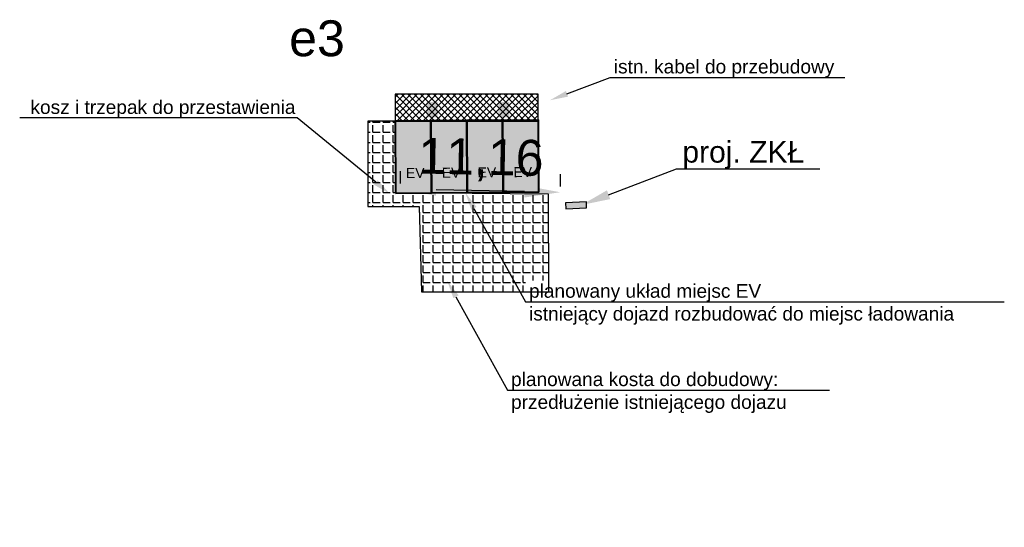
# Model space of a CAD drawing. Header units: millimetres. Extents: x 1611.9 to 1680.6, y 403.4 to 438.8.
import ezdxf
from ezdxf import colors
from ezdxf.entities.mleader import LeaderData, LeaderLine
from ezdxf.math import Vec2, Vec3

# ---------------------------------------------------------------- set-up
doc = ezdxf.new("R2010")
doc.units = ezdxf.units.MM
doc.layers.add('!!!_EV_miejsca ładowania', color=3, linetype='Continuous')
doc.layers.add('Ładowarka', color=7, linetype='Continuous')
doc.layers.add('_PROelCAD_ODNOSNIKI_SZCZEGOL', color=7, linetype='Continuous', lineweight=13)
doc.styles.get("Standard").update_dxf_attribs({"font": 'arial.ttf'})
doc.dimstyles.new('ISO-25', dxfattribs={"dimtxt": 2.5, "dimasz": 2.5, "dimexe": 1.25, "dimexo": 0.625, "dimtad": 1, "dimtxsty": 'Standard', "dimcen": 2.5, "dimadec": 0, "dimazin": 0, "dimtfac": 1, "dimtmove": 0, "dimatfit": 3, "dimfxl": 1, "dimarcsym": 0})

# ---------------------------------------------------------------- blocks, each defined once
blk = doc.blocks.new('*D1')
at = {"color": 0, "lineweight": -2, "transparency": 16777216}
for p, q in [((1638.498, 427.415), (1638.515, 428.271)), ((1649.66, 427.192), (1649.678, 428.047)), ((1647.153, 426.848), (1640.99, 426.971))]:
    blk.add_line(p, q, dxfattribs=at)
at = {"color": 0, "transparency": 16777216}
for points in [[(1640.998, 427.388), (1640.981, 426.555), (1638.49, 427.021)], [(1647.161, 427.264), (1647.145, 426.431), (1649.653, 426.797)]]:
    blk.add_solid(points, dxfattribs=at)
at = {"layer": 'Defpoints', "color": 0, "transparency": 16777216}
for p in [(1638.486, 426.79), (1638.49, 427.021), (1649.648, 426.567)]:
    blk.add_point(p, dxfattribs=at)
at = {"color": 0, "transparency": 16777216, "insert": (1644.114, 429.036), "char_height": 2.5, "attachment_point": 5, "rotation": 358.85136}
blk.add_mtext('11,16', dxfattribs=at)
blk = doc.blocks.new('EV1')
at = {"lineweight": 40, "true_color": 0xafd9aa}
h = blk.add_hatch(color=9, dxfattribs=at)
h.dxf.hatch_style = 1
h.paths.add_polyline_path([(0, 0), (2.5, 0), (2.5, 5), (0, 5)])
at = {"color": 114, "lineweight": 40, "true_color": 0x139b48}
blk.add_lwpolyline([(0, 0), (2.5, 0), (2.5, 5), (0, 5)], close=True, dxfattribs=at)
blk = doc.blocks.new('EV25')
at = {"layer": 'Ładowarka'}
blk.add_blockref('EV1', (-1.25, 0), dxfattribs=at)
at = {"layer": 'Ładowarka', "color": 7, "lineweight": 140, "true_color": 0xffffff, "insert": (-0.522, 1.732), "char_height": 0.6991, "attachment_point": 1}
blk.add_mtext_dynamic_manual_height_columns('EV', width=0.58533, gutter_width=3.496, heights=[0], dxfattribs=at)
blk = doc.blocks.new('ZKŁ_1')
h = blk.add_hatch(color=1)
h.dxf.hatch_style = 1
h.paths.add_polyline_path([(0, 0), (0, 0.379), (-1.322, 0.379), (-1.322, 0)])
at = {"color": 18, "lineweight": 30, "true_color": 0x000000}
blk.add_lwpolyline([(-1.322, 0), (0, 0), (0, 0.379), (-1.322, 0.379)], close=True, dxfattribs=at)

msp = doc.modelspace()

# ---------------------------------------------------------------- hatches: boundary and pattern name
at = {"true_color": 0x939598}
h = msp.add_hatch(dxfattribs=at)
h.set_pattern_fill('ANSI37', color=252, scale=0.1)
h.paths.add_polyline_path([(1648.107, 433.63), (1638.123, 433.63), (1638.123, 431.746), (1640.623, 431.767), (1643.123, 431.788), (1645.623, 431.809), (1648.107, 431.829)])
at = {"layer": 'Ładowarka'}
h = msp.add_hatch(color=5, dxfattribs=at)
h.dxf.hatch_style = 1
h.paths.add_polyline_path([(1641.109, 433.092), (1640.339, 433.092), (1640.338, 432.015), (1641.108, 432.014)])
h = msp.add_hatch(color=5, dxfattribs=at)
h.dxf.hatch_style = 1
h.paths.add_polyline_path([(1646.109, 433.096), (1645.339, 433.097), (1645.338, 432.019), (1646.108, 432.019)])

# ---------------------------------------------------------------- linework, layer by layer
at = {"elevation": 10.16}
msp.add_lwpolyline([(1638.123, 431.746), (1648.107, 431.746), (1648.107, 433.63), (1638.123, 433.63)], close=True, dxfattribs=at)

# ---------------------------------------------------------------- block references
at = {"layer": '!!!_EV_miejsca ładowania', "color": 0, "lineweight": 25, "rotation": 0.4812713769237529}
for p in [(1639.415, 426.756, 10.16), (1641.915, 426.777, 10.16), (1644.415, 426.798, 10.16), (1646.915, 426.819, 10.16)]:
    msp.add_blockref('EV25', p, dxfattribs=at)

# ---------------------------------------------------------------- texts
at = {"insert": (1630.737, 438.779), "char_height": 2.5, "attachment_point": 1}
msp.add_mtext_dynamic_manual_height_columns('e3', width=1.25029, gutter_width=12.5, heights=[0], dxfattribs=at)

# ---------------------------------------------------------------- dimensions: what is measured, and where the dimension line sits
dim = msp.add_aligned_dim(p1=(1649.648, 426.567), p2=(1638.486, 426.79), distance=-0.231, dimstyle='ISO-25')
dim.commit()
dim.dimension.update_dxf_attribs({"geometry": '*D1', "text_midpoint": (1644.114, 429.036)})

# ---------------------------------------------------------------- leaders
at = {"layer": '_PROelCAD_ODNOSNIKI_SZCZEGOL', "lineweight": 18}
ml = msp.add_multileader_mtext('Standard', dxfattribs=at)
ml.set_content('proj. ZKŁ', color=256)
ml.set_leader_properties()
ml.build(insert=Vec2(0, 0))
ml.multileader.update_dxf_attribs({"text_left_attachment_type": 6, "text_right_attachment_type": 6, "dogleg_length": 0, "arrow_head_size": 2})
ctx = ml.context
ctx.base_point, ctx.char_height, ctx.arrow_head_size, ctx.landing_gap_size, ctx.plane_origin = Vec3(1657.772, 428.422), 1.5, 2, 0.4, Vec3(1667.375, 403.757)
ctx.left_attachment, ctx.right_attachment = 6, 6
notes = []
notes.append((ctx, [(0, (1, 1, 0), (1657.772, 428.422), (1, 0), 0, [(0, [(1651.154, 425.919)], 0, [])])]))
ctx.mtext.insert, ctx.mtext.flow_direction = Vec3(1658.172, 430.363), 5
ctx.mtext.has_bg_fill, ctx.mtext.bg_color, ctx.mtext.bg_scale_factor, ctx.mtext.bg_transparency, ctx.mtext.use_window_bg_color = 1, -939524096, 1.1, 0, 1
for ctx, leaders in notes:
    for number, flags, end, landing, length, lines in leaders:
        leader = LeaderData()
        leader.index, (leader.has_last_leader_line, leader.has_dogleg_vector, leader.attachment_direction) = number, flags
        leader.last_leader_point, leader.dogleg_vector, leader.dogleg_length = Vec3(end), Vec3(landing), length
        for number, points, colour, breaks in lines:
            line = LeaderLine()
            line.index, line.vertices, line.color, line.breaks = number, Vec3.list(points), colors.encode_raw_color(colour), breaks
            leader.lines.append(line)
        ctx.leaders.append(leader)

# ---------------------------------------------------------------- next in the draw order: block references
at = {"xscale": 1.1, "yscale": 1.1, "zscale": 1.1, "rotation": 182.8152687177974}
msp.add_blockref('ZKŁ_1', (1650.02, 426.068, 10.1), dxfattribs=at)

# ---------------------------------------------------------------- next in the draw order: leaders
at = {"layer": '_PROelCAD_ODNOSNIKI_SZCZEGOL', "lineweight": 18}
ml = msp.add_multileader_mtext('Standard', dxfattribs=at)
ml.set_content('istn. kabel do przebudowy', color=256)
ml.set_leader_properties()
ml.build(insert=Vec2(0, 0))
ml.multileader.update_dxf_attribs({"text_left_attachment_type": 6, "text_right_attachment_type": 6, "dogleg_length": 0, "arrow_head_size": 1.27})
ctx = ml.context
ctx.base_point, ctx.char_height, ctx.arrow_head_size, ctx.landing_gap_size, ctx.plane_origin = Vec3(1653.134, 434.799), 0.95249, 1.27, 0.254, Vec3(1659.232, 419.137)
ctx.left_attachment, ctx.right_attachment = 6, 6
notes = []
notes.append((ctx, [(0, (1, 1, 0), (1653.134, 434.799), (1, 0), 0, [(0, [(1648.932, 433.21)], 0, [])])]))
ctx.mtext.insert, ctx.mtext.flow_direction = Vec3(1653.388, 436.032), 5
ctx.mtext.has_bg_fill, ctx.mtext.bg_color, ctx.mtext.bg_scale_factor, ctx.mtext.bg_transparency, ctx.mtext.use_window_bg_color = 1, -939524096, 1.1, 0, 1
for ctx, leaders in notes:
    for number, flags, end, landing, length, lines in leaders:
        leader = LeaderData()
        leader.index, (leader.has_last_leader_line, leader.has_dogleg_vector, leader.attachment_direction) = number, flags
        leader.last_leader_point, leader.dogleg_vector, leader.dogleg_length = Vec3(end), Vec3(landing), length
        for number, points, colour, breaks in lines:
            line = LeaderLine()
            line.index, line.vertices, line.color, line.breaks = number, Vec3.list(points), colors.encode_raw_color(colour), breaks
            leader.lines.append(line)
        ctx.leaders.append(leader)

# ---------------------------------------------------------------- next in the draw order: hatches: boundary and pattern name
at = {"true_color": 0xcd6928}
h = msp.add_hatch(dxfattribs=at)
h.set_pattern_fill('ANGLE', color=32, scale=0.1)
h.set_pattern_definition([(0, (0, 0), (0, 0.6985), [0.508, -0.1905]), (90, (0, 0), (-0.6985, 4e-17), [0.508, -0.1905])])
h.paths.add_polyline_path([(1638.165, 431.746), (1636.22, 431.746), (1636.22, 425.806), (1639.819, 425.806), (1639.978, 419.862), (1647.234, 419.862), (1647.234, 420.637), (1648.842, 420.637), (1648.824, 426.676), (1638.165, 426.746)])

# ---------------------------------------------------------------- next in the draw order: leaders
at = {"layer": '_PROelCAD_ODNOSNIKI_SZCZEGOL', "lineweight": 18}
ml = msp.add_multileader_mtext('Standard', dxfattribs=at)
ml.set_content('kosz i trzepak do przestawienia', color=256)
ml.set_leader_properties()
ml.build(insert=Vec2(0, 0))
ml.multileader.update_dxf_attribs({"text_left_attachment_type": 6, "text_right_attachment_type": 6, "dogleg_length": 0, "arrow_head_size": 1.27})
ctx = ml.context
ctx.base_point, ctx.char_height, ctx.arrow_head_size, ctx.landing_gap_size, ctx.plane_origin = Vec3(1612.436, 431.991), 0.95249, 1.27, 0.254, Vec3(1653.982, 404.524)
ctx.left_attachment, ctx.right_attachment = 6, 6
notes = []
notes.append((ctx, [(1, (1, 1, 0), (1631.289, 431.991), (-1, 0), 0, [(0, [(1637.761, 426.686)], 0, [])])]))
ctx.mtext.insert, ctx.mtext.flow_direction = Vec3(1612.69, 433.208), 5
ctx.mtext.has_bg_fill, ctx.mtext.bg_color, ctx.mtext.bg_scale_factor, ctx.mtext.bg_transparency, ctx.mtext.use_window_bg_color = 1, -939524096, 1.1, 0, 1
ml = msp.add_multileader_mtext('Standard', dxfattribs=at)
ml.set_content('planowany układ miejsc EV\\Pistniejący dojazd rozbudować do miejsc ładowania', color=256)
ml.set_leader_properties()
ml.build(insert=Vec2(0, 0))
ml.multileader.update_dxf_attribs({"text_left_attachment_type": 6, "text_right_attachment_type": 6, "dogleg_length": 0, "arrow_head_size": 1.27})
ctx = ml.context
ctx.base_point, ctx.char_height, ctx.arrow_head_size, ctx.landing_gap_size, ctx.plane_origin = Vec3(1647.218, 419.166, 10.16), 0.95249, 1.27, 0.254, Vec3(1653.316, 412.713, 10.16)
ctx.left_attachment, ctx.right_attachment = 6, 6
notes.append((ctx, [(0, (1, 1, 0), (1647.218, 419.166, 10.16), (1, 0), 0, [(0, [(1643.016, 426.786, 10.16)], 0, [])])]))
ctx.mtext.insert, ctx.mtext.flow_direction = Vec3(1647.472, 420.399, 10.16), 5
ctx.mtext.has_bg_fill, ctx.mtext.bg_color, ctx.mtext.bg_scale_factor, ctx.mtext.bg_transparency, ctx.mtext.use_window_bg_color = 1, -939524096, 1.1, 0, 1
for ctx, leaders in notes:
    for number, flags, end, landing, length, lines in leaders:
        leader = LeaderData()
        leader.index, (leader.has_last_leader_line, leader.has_dogleg_vector, leader.attachment_direction) = number, flags
        leader.last_leader_point, leader.dogleg_vector, leader.dogleg_length = Vec3(end), Vec3(landing), length
        for number, points, colour, breaks in lines:
            line = LeaderLine()
            line.index, line.vertices, line.color, line.breaks = number, Vec3.list(points), colors.encode_raw_color(colour), breaks
            leader.lines.append(line)
        ctx.leaders.append(leader)

# ---------------------------------------------------------------- next in the draw order: linework, layer by layer
msp.add_lwpolyline([(1639.978, 419.862), (1648.844, 419.862), (1648.824, 426.676), (1638.165, 426.746), (1638.165, 431.746), (1636.22, 431.746), (1636.22, 425.806), (1639.819, 425.806), (1639.978, 419.862)])

# ---------------------------------------------------------------- next in the draw order: leaders
ml = msp.add_multileader_mtext('Standard', dxfattribs=at)
ml.set_content('planowana kosta do dobudowy: \\Pprzedłużenie istniejącego dojazu', color=256)
ml.set_leader_properties()
ml.build(insert=Vec2(0, 0))
ml.multileader.update_dxf_attribs({"text_left_attachment_type": 6, "text_right_attachment_type": 6, "dogleg_length": 0, "arrow_head_size": 1.27})
ctx = ml.context
ctx.base_point, ctx.char_height, ctx.arrow_head_size, ctx.landing_gap_size, ctx.plane_origin = Vec3(1645.965, 413.01, 10.16), 0.95249, 1.27, 0.254, Vec3(1652.063, 406.557, 10.16)
ctx.left_attachment, ctx.right_attachment = 6, 6
notes = []
notes.append((ctx, [(0, (1, 1, 0), (1645.965, 413.01, 10.16), (1, 0), 0, [(0, [(1641.763, 420.63, 10.16)], 0, [])])]))
ctx.mtext.insert, ctx.mtext.flow_direction = Vec3(1646.219, 414.242, 10.16), 5
ctx.mtext.has_bg_fill, ctx.mtext.bg_color, ctx.mtext.bg_scale_factor, ctx.mtext.bg_transparency, ctx.mtext.use_window_bg_color = 1, -939524096, 1.1, 0, 1
for ctx, leaders in notes:
    for number, flags, end, landing, length, lines in leaders:
        leader = LeaderData()
        leader.index, (leader.has_last_leader_line, leader.has_dogleg_vector, leader.attachment_direction) = number, flags
        leader.last_leader_point, leader.dogleg_vector, leader.dogleg_length = Vec3(end), Vec3(landing), length
        for number, points, colour, breaks in lines:
            line = LeaderLine()
            line.index, line.vertices, line.color, line.breaks = number, Vec3.list(points), colors.encode_raw_color(colour), breaks
            leader.lines.append(line)
        ctx.leaders.append(leader)

doc.saveas('drawing.dxf')
